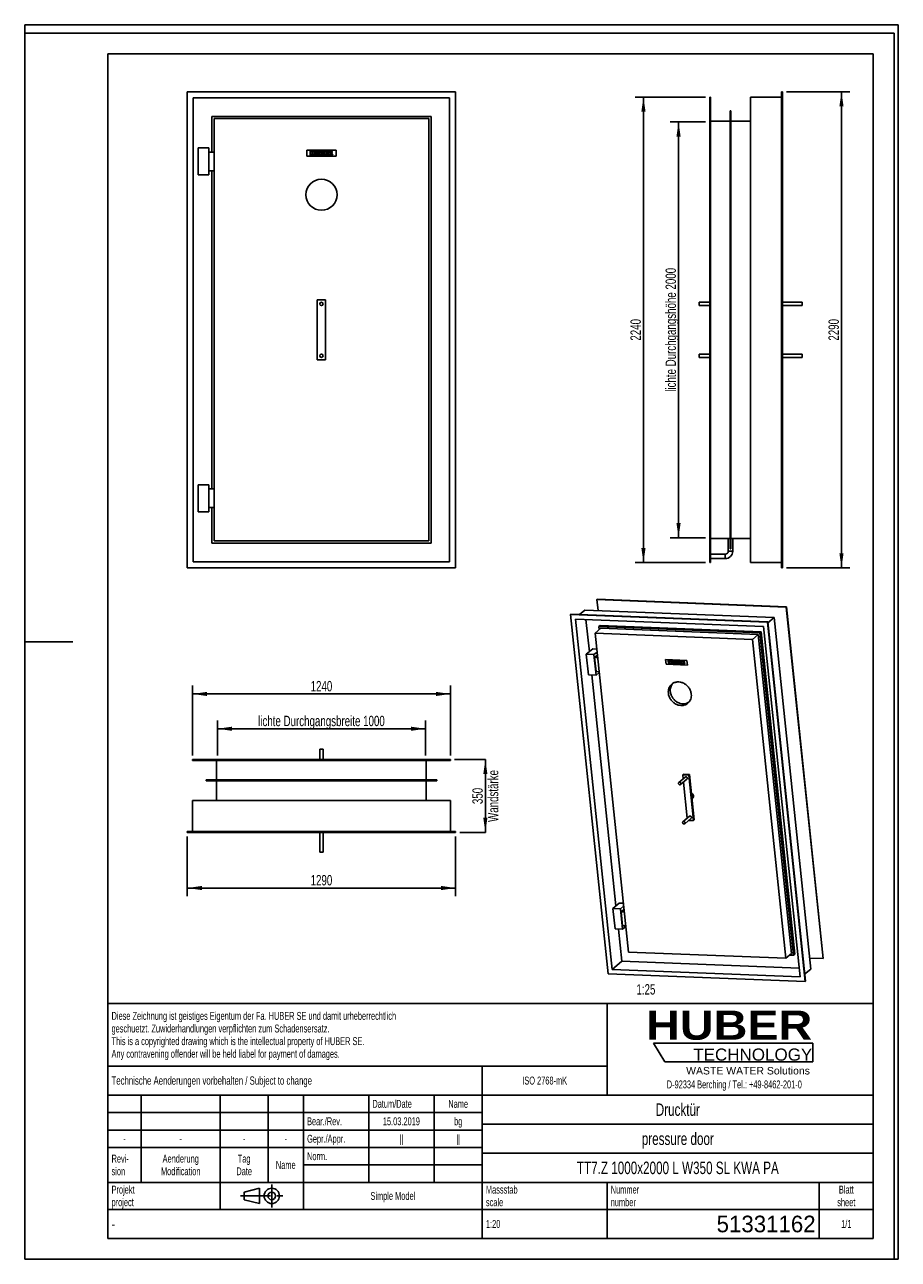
# Model space of a CAD drawing. Header units: millimetres. Extents: x 0 to 4200, y 0 to 5940.
import ezdxf

# ---------------------------------------------------------------- set-up
doc = ezdxf.new("R2010")
doc.units = ezdxf.units.MM
doc.header["$LTSCALE"] = 387.2
doc.linetypes.add('CENTER', pattern=[0.6, 0.375, -0.075, 0.075, -0.075])
doc.layers.get('0').update_dxf_attribs({"linetype": 'CONTINUOUS'})
for name, color, linetype in [('_2D-BEM', 7, 'CONTINUOUS'), ('_ACHSEN', 7, 'CONTINUOUS'), ('_KURVEN', 7, 'CONTINUOUS'), ('_ZEICHNUNGSELEM', 7, 'CONTINUOUS'), ('HUBER_Logo_BL0', 7, 'CONTINUOUS')]:
    doc.layers.add(name, color=color, linetype=linetype)
doc.styles.get("Standard").update_dxf_attribs({"font": 'txt', "width": 0.7})
doc.styles.add('TEXTSTYLE_2', font='ariblk.ttf')
doc.styles.add('TEXTSTYLE_3', font='arial.ttf')
doc.styles.add('TEXTSTYLE_4', font='txt', dxfattribs={"width": 0.8})
doc.styles.add('TEXTSTYLE_5', font='txt')
doc.dimstyles.new('DIMSTYLE_1', dxfattribs={"dimtxt": 50, "dimasz": 70, "dimexe": 2, "dimexo": 1, "dimtad": 1, "dimdec": 1, "dimtxsty": 'Standard', "dimblk": '_FILLED', "dimblk1": '_FILLED', "dimblk2": '_FILLED', "dimcen": 0.09, "dimadec": 1, "dimazin": 2, "dimtp": 0.5, "dimtm": 0.5, "dimtfac": 1, "dimtdec": 1, "dimtofl": 0, "dimtmove": 0, "dimatfit": 3, "dimldrblk": '_FILLED', "dimfxl": 1, "dimtolj": 1, "dimarcsym": 0})
doc.dimstyles.new('DIMSTYLE_2', dxfattribs={"dimtxt": 50, "dimasz": 70, "dimexe": 2, "dimexo": 1, "dimtad": 1, "dimdec": 1, "dimtxsty": 'Standard', "dimblk": '_FILLED', "dimblk1": '_FILLED', "dimblk2": '_FILLED', "dimcen": 0.09, "dimadec": 1, "dimazin": 2, "dimtp": 1.2, "dimtm": 1.2, "dimtfac": 1, "dimtdec": 1, "dimtofl": 0, "dimtmove": 0, "dimatfit": 3, "dimldrblk": '_FILLED', "dimfxl": 1, "dimtolj": 1, "dimarcsym": 0})
doc.dimstyles.new('DIMSTYLE_3', dxfattribs={"dimtxt": 50, "dimasz": 70, "dimexe": 2, "dimexo": 1, "dimtad": 1, "dimdec": 1, "dimtxsty": 'Standard', "dimblk": '_FILLED', "dimblk1": '_FILLED', "dimblk2": '_FILLED', "dimcen": 0.09, "dimadec": 1, "dimazin": 2, "dimtp": 0.8, "dimtm": 0.8, "dimtfac": 1, "dimtdec": 1, "dimtofl": 0, "dimtmove": 0, "dimatfit": 3, "dimldrblk": '_FILLED', "dimfxl": 1, "dimtolj": 1, "dimarcsym": 0})
doc.dimstyles.new('DIMSTYLE_4', dxfattribs={"dimtxt": 50, "dimasz": 70, "dimexe": 2, "dimexo": 1, "dimtad": 1, "dimdec": 1, "dimtxsty": 'Standard', "dimblk": '_FILLED', "dimblk1": '_FILLED', "dimblk2": '_FILLED', "dimcen": 0.09, "dimadec": 1, "dimazin": 2, "dimtp": 2, "dimtm": 2, "dimtfac": 1, "dimtdec": 1, "dimtofl": 0, "dimtmove": 0, "dimatfit": 3, "dimldrblk": '_FILLED', "dimfxl": 1, "dimtolj": 1, "dimarcsym": 0})

# ---------------------------------------------------------------- blocks, each defined once
blk = doc.blocks.new('HUBER_LOGO_BL0', base_point=(3411.6, 1009.5))
at = {"layer": 'HUBER_Logo_BL0', "color": 5, "linetype": 'Continuous'}
for p, q in [((3788.5, 1040.5), (3023.5, 1040.5)), ((3023.5, 1040.5), (3077.5, 950.5)), ((3788.5, 1040.5), (3788.5, 950.5)), ((3077.5, 950.5), (3788.5, 950.5))]:
    blk.add_line(p, q, dxfattribs=at)
at = {"layer": 'HUBER_Logo_BL0', "color": 2, "linetype": 'Continuous', "attachment_point": 3, "line_spacing_factor": 0.78}
for s, insert, char_height, width, style in [('HUBER\\P\\Farial.ttf;\\H58.5;TECHNOLOGY ', (3786.3, 1196.7), 140.4, 775.343, 'TEXTSTYLE_2'), ('WASTE WATER Solutions', (3775.2, 925.3), 36, 594.067, 'TEXTSTYLE_3')]:
    blk.add_mtext(s, dxfattribs=dict(at, insert=insert, char_height=char_height, width=width, style=style))
at = {"layer": 'HUBER_Logo_BL0', "color": 2, "linetype": 'Continuous', "insert": (3411.6, 860.4), "char_height": 38, "width": 1621.786, "attachment_point": 2, "line_spacing_factor": 0.96}
blk.add_mtext('D-92334 Berching / Tel.: +49-8462-201-0', dxfattribs=at)
blk = doc.blocks.new('_FILLED')
at = {"color": 0, "linetype": 'ByBlock'}
blk.add_solid([(0, 0), (-1, 0.143), (-1, -0.143)], dxfattribs=at)
blk = doc.blocks.new('*D1')
at = {"layer": '_2D-BEM', "color": 2, "linetype": 'Continuous'}
for p, q in [((2066.7, 2404.2), (2214.7, 2404.2)), ((2214.7, 2404.2), (2214.7, 2229.2)), ((2214.7, 2054.2), (2214.7, 2229.2)), ((2091.7, 2054.2), (2214.7, 2054.2))]:
    blk.add_line(p, q, dxfattribs=at)
at = {"layer": '_2D-BEM', "color": 2, "linetype": 'Continuous', "xscale": 70, "yscale": 70, "zscale": 70}
for p, rotation in [((2214.7, 2404.2), 90), ((2214.7, 2054.2), 270)]:
    blk.add_blockref('_FILLED', p, dxfattribs=dict(at, rotation=rotation))
at = {"layer": '_2D-BEM', "color": 2, "linetype": 'Continuous', "insert": (2152.2, 2229.2), "char_height": 50, "width": 566.786, "attachment_point": 2, "rotation": 90, "line_spacing_factor": 0.9}
blk.add_mtext('350\\PWandstärke', dxfattribs=at)
blk = doc.blocks.new('*D2')
at = {"layer": '_2D-BEM', "color": 2, "linetype": 'Continuous'}
for p, q in [((3273.2, 5471.9), (3103.5, 5471.9)), ((3143.5, 5471.9), (3143.5, 4471.9)), ((3143.5, 3471.9), (3143.5, 4471.9)), ((3273.2, 3471.9), (3103.5, 3471.9))]:
    blk.add_line(p, q, dxfattribs=at)
at = {"layer": '_2D-BEM', "color": 2, "linetype": 'Continuous', "xscale": 70, "yscale": 70, "zscale": 70}
for p, rotation in [((3143.5, 5471.9), 90), ((3143.5, 3471.9), 270)]:
    blk.add_blockref('_FILLED', p, dxfattribs=dict(at, rotation=rotation))
at = {"layer": '_2D-BEM', "color": 2, "linetype": 'Continuous', "insert": (3081, 4471.9), "char_height": 50, "width": 1381.071, "attachment_point": 2, "rotation": 90, "line_spacing_factor": 0.9}
blk.add_mtext('lichte Durchgangshöhe 2000', dxfattribs=at)
blk = doc.blocks.new('*D3')
at = {"layer": '_2D-BEM', "color": 2, "linetype": 'Continuous'}
for p, q in [((926.7, 2424.2), (926.7, 2592.6)), ((1926.7, 2424.2), (1926.7, 2592.6)), ((926.7, 2552.6), (1426.7, 2552.6)), ((1926.7, 2552.6), (1426.7, 2552.6))]:
    blk.add_line(p, q, dxfattribs=at)
at = {"layer": '_2D-BEM', "color": 2, "linetype": 'Continuous', "xscale": 70, "yscale": 70, "zscale": 70, "rotation": 180}
blk.add_blockref('_FILLED', (926.7, 2552.6), dxfattribs=at)
at = {"layer": '_2D-BEM', "color": 2, "linetype": 'Continuous', "xscale": 70, "yscale": 70, "zscale": 70}
blk.add_blockref('_FILLED', (1926.7, 2552.6), dxfattribs=at)
at = {"layer": '_2D-BEM', "color": 2, "linetype": 'Continuous', "insert": (1426.7, 2615.1), "char_height": 50, "width": 1442.857, "attachment_point": 2, "line_spacing_factor": 0.9}
blk.add_mtext('lichte Durchgangsbreite 1000', dxfattribs=at)
blk = doc.blocks.new('*D4')
at = {"layer": '_2D-BEM', "color": 2, "linetype": 'Continuous'}
for p, q in [((781.7, 2034.2), (781.7, 1746.4)), ((2071.7, 2034.2), (2071.7, 1746.4)), ((781.7, 1786.4), (1426.7, 1786.4)), ((2071.7, 1786.4), (1426.7, 1786.4))]:
    blk.add_line(p, q, dxfattribs=at)
at = {"layer": '_2D-BEM', "color": 2, "linetype": 'Continuous', "xscale": 70, "yscale": 70, "zscale": 70, "rotation": 180}
blk.add_blockref('_FILLED', (781.7, 1786.4), dxfattribs=at)
at = {"layer": '_2D-BEM', "color": 2, "linetype": 'Continuous', "xscale": 70, "yscale": 70, "zscale": 70}
blk.add_blockref('_FILLED', (2071.7, 1786.4), dxfattribs=at)
at = {"layer": '_2D-BEM', "color": 2, "linetype": 'Continuous', "insert": (1426.7, 1848.9), "char_height": 50, "width": 219.643, "attachment_point": 2, "line_spacing_factor": 0.9}
blk.add_mtext('1290', dxfattribs=at)
blk = doc.blocks.new('*D5')
at = {"layer": '_2D-BEM', "color": 2, "linetype": 'Continuous'}
for p, q in [((806.7, 2424.2), (806.7, 2760.1)), ((2046.7, 2424.2), (2046.7, 2760.1)), ((806.7, 2720.1), (1426.7, 2720.1)), ((2046.7, 2720.1), (1426.7, 2720.1))]:
    blk.add_line(p, q, dxfattribs=at)
at = {"layer": '_2D-BEM', "color": 2, "linetype": 'Continuous', "xscale": 70, "yscale": 70, "zscale": 70, "rotation": 180}
blk.add_blockref('_FILLED', (806.7, 2720.1), dxfattribs=at)
at = {"layer": '_2D-BEM', "color": 2, "linetype": 'Continuous', "xscale": 70, "yscale": 70, "zscale": 70}
blk.add_blockref('_FILLED', (2046.7, 2720.1), dxfattribs=at)
at = {"layer": '_2D-BEM', "color": 2, "linetype": 'Continuous', "insert": (1426.7, 2782.6), "char_height": 50, "width": 219.643, "attachment_point": 2, "line_spacing_factor": 0.9}
blk.add_mtext('1240', dxfattribs=at)
blk = doc.blocks.new('*D6')
at = {"layer": '_2D-BEM', "color": 2, "linetype": 'Continuous'}
for p, q in [((3273.2, 5591.9), (2934.8, 5591.9)), ((2974.8, 5591.9), (2974.8, 4471.9)), ((2974.8, 3351.9), (2974.8, 4471.9)), ((3273.2, 3351.9), (2934.8, 3351.9))]:
    blk.add_line(p, q, dxfattribs=at)
at = {"layer": '_2D-BEM', "color": 2, "linetype": 'Continuous', "xscale": 70, "yscale": 70, "zscale": 70}
for p, rotation in [((2974.8, 5591.9), 90), ((2974.8, 3351.9), 270)]:
    blk.add_blockref('_FILLED', p, dxfattribs=dict(at, rotation=rotation))
at = {"layer": '_2D-BEM', "color": 2, "linetype": 'Continuous', "insert": (2912.3, 4471.9), "char_height": 50, "width": 235.714, "attachment_point": 2, "rotation": 90, "line_spacing_factor": 0.9}
blk.add_mtext('2240', dxfattribs=at)
blk = doc.blocks.new('*D7')
at = {"layer": '_2D-BEM', "color": 2, "linetype": 'Continuous'}
for p, q in [((3663.2, 5616.9), (3966.9, 5616.9)), ((3926.9, 5616.9), (3926.9, 4471.9)), ((3926.9, 3326.9), (3926.9, 4471.9)), ((3663.2, 3326.9), (3966.9, 3326.9))]:
    blk.add_line(p, q, dxfattribs=at)
at = {"layer": '_2D-BEM', "color": 2, "linetype": 'Continuous', "xscale": 70, "yscale": 70, "zscale": 70}
for p, rotation in [((3926.9, 5616.9), 90), ((3926.9, 3326.9), 270)]:
    blk.add_blockref('_FILLED', p, dxfattribs=dict(at, rotation=rotation))
at = {"layer": '_2D-BEM', "color": 2, "linetype": 'Continuous', "insert": (3864.4, 4471.9), "char_height": 50, "width": 235.714, "attachment_point": 2, "rotation": 90, "line_spacing_factor": 0.9}
blk.add_mtext('2290', dxfattribs=at)
blk = doc.blocks.new('PROJEKTIONSMETHODE_1_BL1', base_point=(1140, 305))
at = {"color": 2, "linetype": 'CENTER'}
for p, q in [((1187.7, 360), (1187.7, 250)), ((1037.3, 305), (1242.7, 305))]:
    blk.add_line(p, q, dxfattribs=at)
at = {"color": 2, "linetype": 'Continuous'}
for p, q in [((1055.7, 323.3), (1129, 341.7)), ((1055.7, 286.7), (1055.7, 323.3)), ((1129, 268.3), (1129, 341.7)), ((1055.7, 286.7), (1129, 268.3))]:
    blk.add_line(p, q, dxfattribs=at)
for radius in [36.7, 18.3]:
    blk.add_circle((1187.7, 305), radius, dxfattribs=at)
blk = doc.blocks.new('*T10')
at = {"color": 3, "linetype": 'Continuous'}
for p, q in [((0, 0), (3680, 0)), ((0, 0), (0, -1130)), ((2400, 0), (2400, -440)), ((3680, 0), (3680, -1130)), ((0, -300), (2400, -300)), ((1800, -300), (1800, -1130)), ((0, -440), (3680, -440)), ((160, -440), (160, -860)), ((540, -440), (540, -990)), ((770, -440), (770, -860)), ((940, -440), (940, -990)), ((1254, -440), (1254, -860)), ((1568, -440), (1568, -860)), ((0, -524), (1800, -524)), ((1800, -580), (3680, -580)), ((0, -608), (1800, -608)), ((0, -692), (1800, -692)), ((1800, -720), (3680, -720)), ((940, -776), (1800, -776)), ((0, -860), (3680, -860)), ((2400, -860), (2400, -1130)), ((3420, -860), (3420, -1130)), ((0, -990), (3680, -990)), ((0, -1130), (3680, -1130))]:
    blk.add_line(p, q, dxfattribs=at)
at = {"layer": '_ZEICHNUNGSELEM', "color": 2, "linetype": 'Continuous', "line_spacing_factor": 0.96}
for s, insert, char_height, width, attachment_point in [('Diese Zeichnung ist geistiges Eigentum der Fa. HUBER SE und damit urheberrechtlich \\Pgeschuetzt. Zuwiderhandlungen verpflichten zum Schadensersatz.\\PThis is a copyrighted drawing which is the intellectual property of HUBER SE.\\PAny contravening offender will be held liabel for payment of damages.', (17.5, -39.8), 38, 4429.714, 1), ('Technische Aenderungen vorbehalten / Subject to change', (17.5, -350), 40, 3049.524, 1), ('ISO 2768-mK', (2100, -351), 38, 665.905, 2), ('Datum/Date', (1271.5, -463), 38, 584.476, 1), ('Name', (1684, -463), 38, 253.333, 2), ('Drucktür', (2740, -480), 60, 686.857, 2), ('Bear./Rev.', (957.5, -547), 38, 544.667, 1), ('15.03.2019', (1411, -547), 38, 535.619, 2), ('bg', (1684, -547), 38, 123.048, 2), ('-', (80, -631), 38, 68.762, 2), ('-', (350, -631), 38, 68.762, 2), ('-', (655, -631), 38, 68.762, 2), ('-', (855, -631), 38, 68.762, 2), ('Gepr./Appr.', (957.5, -631), 38, 598.952, 1), ('||', (1411, -631), 38, 101.333, 2), ('||', (1684, -631), 38, 101.333, 2), ('pressure door', (2740, -620), 60, 1120, 2), ('Revi-\\Psion', (17.5, -726.6), 38, 276.857, 1), ('Aenderung\\PModification', (350, -726.6), 38, 591.714, 2), ('Tag\\PDate', (655, -726.6), 38, 220.762, 2), ('Name', (855, -757), 38, 253.333, 2), ('Norm. ', (957.5, -715), 38, 351.048, 1), ('TT7.Z 1000x2000 L W350 SL KWA PA', (2740, -760), 60, 3100, 2), ('Projekt\\Pproject', (17.5, -875.6), 38, 367.333, 1), ('Massstab\\Pscale', (1817.5, -875.6), 38, 448.762, 1), ('Nummer\\Pnumber', (2417.5, -875.6), 38, 372.762, 1), ('Blatt\\Psheet', (3550, -875.6), 38, 260.571, 2), ('Simple Model', (1370, -906), 38, 656.857, 2), ('1:20', (1817.5, -1041), 38, 204.476, 1), ('1/1', (3550, -1041), 38, 159.238, 2)]:
    blk.add_mtext(s, dxfattribs=dict(at, insert=insert, char_height=char_height, width=width, attachment_point=attachment_point))
for s, insert, char_height, width, attachment_point, style in [('-', (17.5, -1035), 50, 36.667, 1, 'TEXTSTYLE_4'), ('51331162', (3402.5, -1020), 80, 933.333, 3, 'TEXTSTYLE_5')]:
    blk.add_mtext(s, dxfattribs=dict(at, insert=insert, char_height=char_height, width=width, attachment_point=attachment_point, style=style))

msp = doc.modelspace()

# ---------------------------------------------------------------- linework, layer by layer
at = {"color": 7, "linetype": 'Continuous'}
for p, q in [((0, 5940), (4200, 5940)), ((0, 0), (0, 5940)), ((0, 5940), (4200, 5940)), ((0, 0), (0, 5940)), ((4200, 0), (4200, 5940)), ((4200, 0), (4200, 5940)), ((781.65, 5616.94), (781.65, 3326.94)), ((2071.65, 5616.94), (781.65, 5616.94)), ((810.65, 5587.94), (810.65, 3355.94)), ((2042.65, 5587.94), (810.65, 5587.94)), ((2042.65, 3355.94), (2042.65, 5587.94)), ((2071.65, 3326.94), (2071.65, 5616.94)), ((3293.18, 3351.94), (3293.18, 5591.94)), ((3297.18, 5591.94), (3293.18, 5591.94)), ((3297.18, 3351.94), (3297.18, 5591.94)), ((3639.18, 5591.94), (3489.18, 5591.94)), ((3489.18, 5591.94), (3489.18, 3351.94)), ((3643.18, 5616.94), (3639.18, 5616.94)), ((3639.18, 5616.94), (3639.18, 3326.94)), ((3643.18, 5616.94), (3643.18, 3326.94)), ((3395.18, 5525.94), (3391.18, 5525.94)), ((3391.18, 5525.94), (3391.18, 3417.94)), ((3395.18, 3417.94), (3395.18, 5525.94)), ((899.65, 5498.94), (899.65, 5326.94)), ((1953.65, 5498.94), (899.65, 5498.94)), ((910.65, 5487.94), (910.65, 3455.94)), ((1942.65, 5487.94), (910.65, 5487.94)), ((1942.65, 3455.94), (1942.65, 5487.94)), ((1953.65, 3444.94), (1953.65, 5498.94)), ((3391.18, 5475.94), (3297.18, 5475.94)), ((3489.18, 5475.94), (3395.18, 5475.94)), ((834.65, 5346.94), (834.65, 5216.94)), ((884.65, 5346.94), (834.65, 5346.94)), ((884.65, 5216.94), (884.65, 5346.94)), ((884.65, 5326.94), (910.65, 5326.94)), ((884.65, 5236.94), (910.65, 5236.94)), ((899.65, 5236.94), (899.65, 3706.94)), ((834.65, 5216.94), (884.65, 5216.94)), ((1406.65, 4616.94), (1446.65, 4616.94)), ((1406.65, 4616.94), (1406.65, 4326.94)), ((1446.65, 4616.94), (1446.65, 4326.94)), ((1406.65, 4326.94), (1446.65, 4326.94)), ((834.65, 3726.94), (834.65, 3596.94)), ((884.65, 3726.94), (834.65, 3726.94)), ((884.65, 3596.94), (884.65, 3726.94)), ((884.65, 3706.94), (910.65, 3706.94)), ((834.65, 3596.94), (884.65, 3596.94)), ((884.65, 3616.94), (910.65, 3616.94)), ((899.65, 3616.94), (899.65, 3444.94)), ((910.65, 3455.94), (1942.65, 3455.94)), ((3297.18, 3467.94), (3391.18, 3467.94)), ((3382.53, 3467.94), (3382.53, 3406.94)), ((3395.18, 3467.94), (3489.18, 3467.94)), ((3403.83, 3467.94), (3403.83, 3406.94)), ((899.65, 3444.94), (1953.65, 3444.94)), ((3368.18, 3392.59), (3297.18, 3392.59)), ((3391.18, 3417.94), (3395.18, 3417.94)), ((781.65, 3326.94), (2071.65, 3326.94)), ((810.65, 3355.94), (2042.65, 3355.94)), ((3293.18, 3351.94), (3297.18, 3351.94)), ((3368.18, 3371.29), (3297.18, 3371.29)), ((3489.18, 3351.94), (3639.18, 3351.94)), ((3643.18, 3326.94), (3639.18, 3326.94)), ((2751.33, 3174.37), (2752.56, 3175.42)), ((2756.86, 3121.37), (2751.33, 3174.37)), ((2751.33, 3174.37), (3661.71, 3138.31)), ((2752.56, 3175.42), (3662.94, 3139.36)), ((2624.49, 3103.07), (2625.72, 3104.12)), ((2624.49, 3103.07), (2805.03, 1373.97)), ((3571.58, 3065.55), (2624.49, 3103.07)), ((3572.82, 3066.6), (2625.72, 3104.12)), ((2667.1, 3102.48), (2692.22, 3123.93)), ((2692.22, 3123.93), (3602.61, 3087.86)), ((3661.71, 3138.31), (3662.94, 3139.36)), ((3661.71, 3138.31), (3838.3, 1446.96)), ((3839.54, 1448.01), (3662.94, 3139.36)), ((3552.58, 3044.49), (2648.07, 3080.33)), ((2648.07, 3080.33), (2824.03, 1395.03)), ((2698.57, 3078.33), (2714.75, 2923.32)), ((2769.39, 3036.07), (2741.99, 3012.69)), ((2766.6, 3049.95), (2760.45, 3044.7)), ((2760.45, 3044.7), (2762, 3029.77)), ((3534.27, 3014.04), (2760.45, 3044.7)), ((3540.43, 3019.29), (2766.6, 3049.95)), ((3527.06, 3006.05), (2769.39, 3036.07)), ((3728.54, 1359.19), (3552.58, 3044.49)), ((3571.58, 3065.55), (3572.82, 3066.6)), ((3752.12, 1336.45), (3571.58, 3065.55)), ((3753.35, 1337.5), (3572.82, 3066.6)), ((3573.21, 3062.77), (3602.61, 3087.86)), ((3779.2, 1396.52), (3602.61, 3087.86)), ((2741.99, 3012.69), (2902.19, 1478.4)), ((3499.67, 2982.67), (2741.99, 3012.69)), ((3527.06, 3006.05), (3499.67, 2982.67)), ((3659.86, 1448.38), (3499.67, 2982.67)), ((3687.26, 1471.76), (3527.06, 3006.05)), ((3540.43, 3019.29), (3534.27, 3014.04)), ((3696.2, 1463.14), (3534.27, 3014.04)), ((3702.36, 1468.39), (3540.43, 3019.29)), ((2730.86, 2937.07), (2700.08, 2910.8)), ((2700.08, 2910.8), (2710.33, 2812.64)), ((2736.79, 2909.34), (2700.08, 2910.8)), ((2749.97, 2936.31), (2730.86, 2937.07)), ((2751.47, 2921.88), (2736.79, 2909.34)), ((2747.04, 2811.18), (2736.79, 2909.34)), ((2752.22, 2906.06), (2739.91, 2895.55)), ((2739.91, 2895.55), (2747, 2827.6)), ((2739.91, 2895.55), (2754.28, 2894.99)), ((2752.22, 2906.06), (2753.13, 2906.03)), ((2710.33, 2812.64), (2747.04, 2811.18)), ((2726.37, 2812), (2842.47, 1700.12)), ((2747, 2827.6), (2761.38, 2827.03)), ((2761.72, 2823.72), (2747.04, 2811.18)), ((806.65, 2404.16), (2046.65, 2404.16)), ((806.65, 2400.16), (806.65, 2404.16)), ((806.65, 2400.16), (2046.65, 2400.16)), ((922.65, 2306.16), (922.65, 2400.16)), ((1930.65, 2306.16), (1930.65, 2400.16)), ((2046.65, 2400.16), (2046.65, 2404.16)), ((3166.81, 2333.77), (3163.73, 2331.14)), ((3163.73, 2331.14), (3165.76, 2311.72)), ((3163.73, 2331.14), (3193.1, 2329.98)), ((3166.81, 2333.77), (3196.17, 2332.6)), ((3196.17, 2332.6), (3193.1, 2329.98)), ((3193.1, 2329.98), (3215.96, 2111.01)), ((3207.61, 2223.12), (3196.17, 2332.6)), ((872.65, 2302.16), (872.65, 2306.16)), ((872.65, 2306.16), (1980.65, 2306.16)), ((872.65, 2302.16), (1980.65, 2302.16)), ((922.65, 2208.16), (922.65, 2302.16)), ((1930.65, 2208.16), (1930.65, 2302.16)), ((1980.65, 2302.16), (1980.65, 2306.16)), ((3167.37, 2296.27), (3185.47, 2122.96)), ((806.65, 2058.16), (806.65, 2208.16)), ((806.65, 2208.16), (2046.65, 2208.16)), ((2046.65, 2058.16), (2046.65, 2208.16)), ((3219.04, 2113.63), (3207.61, 2223.12)), ((3192.28, 2111.95), (3215.96, 2111.01)), ((3215.96, 2111.01), (3219.04, 2113.63)), ((781.65, 2054.16), (781.65, 2058.16)), ((2071.65, 2058.16), (781.65, 2058.16)), ((2071.65, 2054.16), (781.65, 2054.16)), ((2071.65, 2054.16), (2071.65, 2058.16)), ((2858.58, 1713.87), (2827.79, 1687.59)), ((2827.79, 1687.59), (2838.04, 1589.43)), ((2864.5, 1686.14), (2827.79, 1687.59)), ((2877.68, 1713.11), (2858.58, 1713.87)), ((2879.19, 1698.67), (2864.5, 1686.14)), ((2874.75, 1587.98), (2864.5, 1686.14)), ((2879.93, 1682.86), (2867.62, 1672.35)), ((2867.62, 1672.35), (2874.71, 1604.4)), ((2867.62, 1672.35), (2882, 1671.78)), ((2879.93, 1682.86), (2880.84, 1682.82)), ((2874.71, 1604.4), (2889.09, 1603.83)), ((2838.04, 1589.43), (2874.75, 1587.98)), ((2854.09, 1588.8), (2870.21, 1434.44)), ((2889.44, 1600.51), (2874.75, 1587.98)), ((2824.03, 1395.03), (2870.21, 1434.44)), ((2870.21, 1434.44), (3724.22, 1400.6)), ((2902.19, 1478.4), (3659.86, 1448.38)), ((3687.26, 1471.76), (3659.86, 1448.38)), ((3678, 1463.86), (3696.2, 1463.14)), ((3702.36, 1468.39), (3696.2, 1463.14)), ((3773.67, 1449.52), (3838.3, 1446.96)), ((3839.54, 1448.01), (3838.3, 1446.96)), ((2805.03, 1373.97), (3752.12, 1336.45)), ((2824.03, 1395.03), (3728.54, 1359.19)), ((3779.2, 1396.52), (3749.81, 1371.43)), ((3752.12, 1336.45), (3753.35, 1337.5)), ((0, 0), (4200, 0)), ((0, 0), (4200, 0))]:
    msp.add_line(p, q, dxfattribs=at)
at = {"color": 3, "linetype": 'Continuous'}
for p, q in [((0, 5900), (0, 2970)), ((4180, 5900), (0, 5900)), ((4180, 5900), (4180, 0)), ((0, 2970), (0, 0)), ((0, 2970), (232, 2970)), ((4180, 0), (0, 0))]:
    msp.add_line(p, q, dxfattribs=at)
at = {"color": 5, "linetype": 'Continuous'}
for p, q in [((400, 5800), (4080, 5800)), ((400, 5800), (400, 100)), ((4080, 5800), (4080, 100)), ((400, 100), (4080, 100))]:
    msp.add_line(p, q, dxfattribs=at)
at = {"color": 9, "linetype": 'Continuous'}
for p, q in [((3368.18, 3389.99), (3368.18, 3392.59)), ((3368.18, 3373.89), (3368.18, 3389.99)), ((3385.13, 3406.94), (3382.53, 3406.94)), ((3401.23, 3406.94), (3385.13, 3406.94)), ((3403.83, 3406.94), (3401.23, 3406.94)), ((3368.18, 3371.29), (3368.18, 3373.89))]:
    msp.add_line(p, q, dxfattribs=at)
at = {"color": 7, "linetype": 'Continuous'}
for radius in [35.65, 14.35]:
    msp.add_arc((3368.18, 3406.94), radius, 270, 360, dxfattribs=at)
at = {"layer": '_ACHSEN', "color": 7, "linetype": 'Continuous'}
for p, q in [((3243.18, 4604.94), (3243.18, 4596.94)), ((3243.18, 4604.94), (3293.18, 4604.94)), ((3243.18, 4596.94), (3243.18, 4588.94)), ((3243.18, 4588.94), (3293.18, 4588.94)), ((3643.18, 4604.94), (3738.18, 4604.94)), ((3643.18, 4588.94), (3738.18, 4588.94)), ((3738.18, 4604.94), (3738.18, 4596.94)), ((3738.18, 4596.94), (3738.18, 4588.94)), ((3243.18, 4354.94), (3243.18, 4346.94)), ((3243.18, 4354.94), (3293.18, 4354.94)), ((3243.18, 4346.94), (3243.18, 4338.94)), ((3243.18, 4338.94), (3293.18, 4338.94)), ((3643.18, 4354.94), (3738.18, 4354.94)), ((3643.18, 4338.94), (3738.18, 4338.94)), ((3738.18, 4354.94), (3738.18, 4346.94)), ((3738.18, 4346.94), (3738.18, 4338.94)), ((1418.65, 2404.16), (1418.65, 2454.16)), ((1434.65, 2454.16), (1418.65, 2454.16)), ((1434.65, 2404.16), (1434.65, 2454.16)), ((3175.83, 2320.32), (3145.05, 2294.05)), ((3184.14, 2310.59), (3153.36, 2284.31)), ((3211.31, 2218.36), (3208.37, 2215.85)), ((3195.54, 2131.56), (3164.76, 2105.28)), ((3203.85, 2121.82), (3173.07, 2095.55)), ((1418.65, 2054.16), (1418.65, 1959.16)), ((1434.65, 2054.16), (1434.65, 1959.16)), ((1434.65, 1959.16), (1418.65, 1959.16))]:
    msp.add_line(p, q, dxfattribs=at)
for centre, radius, start, end in [((1426.65, 5121.94), 75, 0, 180), ((1426.65, 5121.94), 75, 180, 360), ((1426.65, 4596.94), 8, 0, 180), ((1426.65, 4596.94), 8, 180, 360), ((1426.65, 4346.94), 8, 0, 180), ((1426.65, 4346.94), 8, 180, 360)]:
    msp.add_arc(centre, radius, start, end, dxfattribs=at)
for points, knots in [([(3110.73, 2766.96), (3107.79, 2764.45), (3102.49, 2758.57), (3097.01, 2747.92), (3094.2, 2735.97), (3094.18, 2727.66), (3094.62, 2723.5)], [0, 0, 0, 0, 0.241431, 0.4868218, 0.7391909, 1, 1, 1, 1]), ([(3103.85, 2731.39), (3103.48, 2735.01), (3103.39, 2742.25), (3105.36, 2752.77), (3109.38, 2762.42), (3113.36, 2768.05), (3115.61, 2770.58)], [0, 0, 0, 0, 0.2599295, 0.5124968, 0.7585453, 1, 1, 1, 1]), ([(3204.75, 2719.14), (3204.19, 2724.52), (3201.55, 2735.29), (3193.69, 2750.03), (3182.46, 2762.56), (3168.71, 2771.94), (3153.45, 2777.45), (3140.26, 2778.43), (3130.21, 2776.9), (3123.11, 2774.67), (3116.53, 2771.39), (3112.57, 2768.53), (3110.73, 2766.96)], [0, 0, 0, 0, 0.1273885, 0.2581485, 0.3899514, 0.5202023, 0.6467045, 0.7682755, 0.8274053, 0.8855421, 0.9429599, 1, 1, 1, 1]), ([(3094.62, 2723.5), (3095.18, 2718.13), (3097.82, 2707.35), (3105.68, 2692.62), (3116.9, 2680.09), (3130.66, 2670.71), (3145.92, 2665.2), (3159.11, 2664.22), (3169.16, 2665.75), (3176.26, 2667.98), (3182.84, 2671.26), (3186.79, 2674.12), (3188.63, 2675.69)], [0, 0, 0, 0, 0.1273885, 0.2581485, 0.3899514, 0.5202023, 0.6467045, 0.7682755, 0.8274053, 0.8855421, 0.9429599, 1, 1, 1, 1]), ([(3193, 2679.95), (3189.11, 2677.46), (3180.38, 2673.6), (3165.96, 2671.87), (3151.13, 2674.18), (3136.91, 2680.3), (3124.24, 2689.79), (3113.98, 2702), (3106.81, 2716.08), (3104.39, 2726.3), (3103.85, 2731.39)], [0, 0, 0, 0, 0.1144136, 0.2322848, 0.3547971, 0.4817983, 0.6119695, 0.7432321, 0.8732572, 1, 1, 1, 1]), ([(3188.63, 2675.69), (3191.58, 2678.2), (3196.88, 2684.08), (3202.36, 2694.72), (3205.17, 2706.67), (3205.18, 2714.98), (3204.75, 2719.14)], [0, 0, 0, 0, 0.241431, 0.4868218, 0.7391909, 1, 1, 1, 1]), ([(3185.86, 2315.22), (3185.74, 2316.38), (3185.06, 2318.1), (3183.49, 2319.85), (3182.02, 2320.86), (3180.39, 2321.44), (3178.72, 2321.57), (3177.14, 2321.21), (3176.23, 2320.66), (3175.83, 2320.32)], [0, 0, 0, 0, 0.2568156, 0.3889834, 0.5195949, 0.6464473, 0.7683548, 0.8855989, 1, 1, 1, 1]), ([(3145.05, 2294.05), (3144.42, 2293.51), (3143.42, 2292.04), (3143.24, 2290.28), (3143.33, 2289.41)], [0, 0, 0, 0, 0.4864256, 1, 1, 1, 1]), ([(3143.33, 2289.41), (3143.45, 2288.26), (3144.13, 2286.54), (3145.71, 2284.79), (3147.18, 2283.78), (3148.8, 2283.2), (3150.47, 2283.07), (3152.05, 2283.43), (3152.97, 2283.98), (3153.36, 2284.31)], [0, 0, 0, 0, 0.2568156, 0.3889834, 0.5195949, 0.6464473, 0.7683548, 0.8855989, 1, 1, 1, 1]), ([(3155.08, 2288.95), (3154.96, 2290.1), (3154.28, 2291.83), (3152.7, 2293.58), (3151.24, 2294.58), (3149.61, 2295.17), (3147.94, 2295.29), (3146.36, 2294.94), (3145.44, 2294.39), (3145.05, 2294.05)], [0, 0, 0, 0, 0.2568156, 0.3889834, 0.5195949, 0.6464473, 0.7683548, 0.8855989, 1, 1, 1, 1]), ([(3153.36, 2284.31), (3153.99, 2284.85), (3155, 2286.32), (3155.17, 2288.08), (3155.08, 2288.95)], [0, 0, 0, 0, 0.4864256, 1, 1, 1, 1]), ([(3184.14, 2310.59), (3184.77, 2311.12), (3185.78, 2312.6), (3185.95, 2314.36), (3185.86, 2315.22)], [0, 0, 0, 0, 0.4864256, 1, 1, 1, 1]), ([(3215.61, 2229.95), (3215.3, 2232.92), (3212.96, 2238.77), (3208.15, 2242.82), (3205.42, 2244.11)], [0, 0, 0, 0, 0.4966013, 1, 1, 1, 1]), ([(3211.31, 2218.36), (3212.1, 2219.03), (3213.51, 2220.6), (3214.97, 2223.44), (3215.72, 2226.62), (3215.73, 2228.84), (3215.61, 2229.95)], [0, 0, 0, 0, 0.241431, 0.4868218, 0.7391909, 1, 1, 1, 1]), ([(3164.76, 2105.28), (3164.13, 2104.75), (3163.13, 2103.27), (3162.95, 2101.52), (3163.04, 2100.65)], [0, 0, 0, 0, 0.4864256, 1, 1, 1, 1]), ([(3163.04, 2100.65), (3163.16, 2099.5), (3163.84, 2097.77), (3165.42, 2096.02), (3166.89, 2095.02), (3168.51, 2094.43), (3170.18, 2094.31), (3171.76, 2094.66), (3172.68, 2095.21), (3173.07, 2095.55)], [0, 0, 0, 0, 0.2568156, 0.3889834, 0.5195949, 0.6464473, 0.7683548, 0.8855989, 1, 1, 1, 1]), ([(3174.79, 2100.18), (3174.67, 2101.34), (3173.99, 2103.06), (3172.41, 2104.81), (3170.94, 2105.82), (3169.32, 2106.4), (3167.65, 2106.53), (3166.07, 2106.17), (3165.15, 2105.62), (3164.76, 2105.28)], [0, 0, 0, 0, 0.2568156, 0.3889834, 0.5195949, 0.6464473, 0.7683548, 0.8855989, 1, 1, 1, 1]), ([(3173.07, 2095.55), (3173.7, 2096.08), (3174.7, 2097.56), (3174.88, 2099.32), (3174.79, 2100.18)], [0, 0, 0, 0, 0.4864256, 1, 1, 1, 1]), ([(3205.57, 2126.46), (3205.45, 2127.61), (3204.77, 2129.33), (3203.2, 2131.09), (3201.73, 2132.09), (3200.1, 2132.68), (3198.43, 2132.8), (3196.85, 2132.44), (3195.94, 2131.89), (3195.54, 2131.56)], [0, 0, 0, 0, 0.2568156, 0.3889834, 0.5195949, 0.6464473, 0.7683548, 0.8855989, 1, 1, 1, 1]), ([(3203.85, 2121.82), (3204.48, 2122.36), (3205.49, 2123.83), (3205.66, 2125.59), (3205.57, 2126.46)], [0, 0, 0, 0, 0.4864256, 1, 1, 1, 1])]:
    msp.add_open_spline(points, degree=3, knots=knots, dxfattribs=at)
at = {"layer": '_KURVEN', "color": 4, "linetype": 'Continuous'}
for p, q in [((1356.65, 5336.94), (1496.65, 5336.94)), ((1356.65, 5306.94), (1356.65, 5336.94)), ((1496.65, 5306.94), (1356.65, 5306.94)), ((1372.56, 5331.94), (1372.56, 5311.94)), ((1378.74, 5331.94), (1372.56, 5331.94)), ((1372.56, 5311.94), (1378.74, 5311.94)), ((1378.74, 5324.94), (1378.74, 5331.94)), ((1385.49, 5324.94), (1378.74, 5324.94)), ((1378.74, 5311.94), (1378.74, 5320.03)), ((1378.74, 5320.03), (1385.49, 5320.03)), ((1391.7, 5331.94), (1385.49, 5331.94)), ((1385.49, 5331.94), (1385.49, 5324.94)), ((1385.49, 5320.03), (1385.49, 5311.94)), ((1385.49, 5311.94), (1391.7, 5311.94)), ((1391.7, 5311.94), (1391.7, 5331.94)), ((1401.99, 5331.94), (1395.82, 5331.94)), ((1395.82, 5331.94), (1395.82, 5320.02)), ((1401.99, 5319.73), (1401.99, 5331.94)), ((1408.82, 5331.94), (1408.82, 5319.73)), ((1414.99, 5331.94), (1408.82, 5331.94)), ((1414.99, 5320.02), (1414.99, 5331.94)), ((1430.66, 5331.94), (1419.09, 5331.94)), ((1419.09, 5331.94), (1419.09, 5311.94)), ((1419.09, 5311.94), (1429.76, 5311.94)), ((1425.33, 5324.1), (1425.33, 5327.89)), ((1425.33, 5327.89), (1428.06, 5327.89)), ((1428.02, 5324.1), (1425.33, 5324.1)), ((1425.33, 5316.24), (1425.33, 5320.29)), ((1425.33, 5320.29), (1428.47, 5320.29)), ((1428.48, 5316.24), (1425.33, 5316.24)), ((1440.8, 5331.94), (1440.8, 5311.94)), ((1457.36, 5331.94), (1440.8, 5331.94)), ((1440.8, 5311.94), (1457.66, 5311.94)), ((1446.99, 5324.49), (1446.99, 5327.67)), ((1446.99, 5327.67), (1457.36, 5327.67)), ((1456.61, 5324.49), (1446.99, 5324.49)), ((1446.99, 5316.47), (1446.99, 5320.41)), ((1446.99, 5320.41), (1456.61, 5320.41)), ((1457.66, 5316.47), (1446.99, 5316.47)), ((1456.61, 5320.41), (1456.61, 5324.49)), ((1457.36, 5327.67), (1457.36, 5331.94)), ((1457.66, 5311.94), (1457.66, 5316.47)), ((1471.37, 5331.94), (1461.07, 5331.94)), ((1461.07, 5331.94), (1461.07, 5311.94)), ((1461.07, 5311.94), (1467.28, 5311.94)), ((1467.28, 5323.84), (1467.28, 5327.9)), ((1467.28, 5327.9), (1469.99, 5327.9)), ((1469.88, 5323.84), (1467.28, 5323.84)), ((1467.28, 5311.94), (1467.28, 5320.06)), ((1467.28, 5320.06), (1467.82, 5320.06)), ((1470.46, 5318.05), (1473.76, 5311.94)), ((1473.76, 5311.94), (1480.74, 5311.94)), ((1480.74, 5311.94), (1477.74, 5317.72)), ((1496.65, 5336.94), (1496.65, 5306.94)), ((3081.34, 2885.7), (3184.13, 2881.63)), ((3083.71, 2863.05), (3081.34, 2885.7)), ((3186.49, 2858.97), (3083.71, 2863.05)), ((3093.41, 2881.46), (3094.99, 2866.36)), ((3097.95, 2881.28), (3093.41, 2881.46)), ((3094.99, 2866.36), (3099.53, 2866.18)), ((3098.5, 2876), (3097.95, 2881.28)), ((3103.46, 2875.8), (3098.5, 2876)), ((3099.53, 2866.18), (3098.89, 2872.29)), ((3098.89, 2872.29), (3103.85, 2872.09)), ((3107.47, 2880.9), (3102.91, 2881.08)), ((3102.91, 2881.08), (3103.46, 2875.8)), ((3103.85, 2872.09), (3104.49, 2865.98)), ((3104.49, 2865.98), (3109.04, 2865.8)), ((3109.04, 2865.8), (3107.47, 2880.9)), ((3115.02, 2880.6), (3110.49, 2880.78)), ((3110.49, 2880.78), (3111.43, 2871.78)), ((3115.98, 2871.38), (3115.02, 2880.6)), ((3120.04, 2880.41), (3121, 2871.19)), ((3124.56, 2880.23), (3120.04, 2880.41)), ((3125.5, 2871.22), (3124.56, 2880.23)), ((3127.58, 2880.11), (3129.15, 2865.01)), ((3136.07, 2879.77), (3127.58, 2880.11)), ((3129.15, 2865.01), (3136.99, 2864.7)), ((3132.77, 2874), (3132.47, 2876.87)), ((3132.47, 2876.87), (3134.48, 2876.79)), ((3134.75, 2873.92), (3132.77, 2874)), ((3133.39, 2868.07), (3133.07, 2871.13)), ((3133.07, 2871.13), (3135.38, 2871.04)), ((3135.71, 2867.98), (3133.39, 2868.07)), ((3143.51, 2879.48), (3145.09, 2864.37)), ((3155.67, 2878.99), (3143.51, 2879.48)), ((3145.09, 2864.37), (3157.47, 2863.88)), ((3148.65, 2873.67), (3148.4, 2876.07)), ((3148.4, 2876.07), (3156.01, 2875.77)), ((3155.71, 2873.39), (3148.65, 2873.67)), ((3149.28, 2867.61), (3148.97, 2870.59)), ((3148.97, 2870.59), (3156.03, 2870.31)), ((3157.11, 2867.3), (3149.28, 2867.61)), ((3156.01, 2875.77), (3155.67, 2878.99)), ((3156.03, 2870.31), (3155.71, 2873.39)), ((3157.47, 2863.88), (3157.11, 2867.3)), ((3165.96, 2878.59), (3158.4, 2878.89)), ((3158.4, 2878.89), (3159.97, 2863.78)), ((3159.97, 2863.78), (3164.53, 2863.6)), ((3163.59, 2872.59), (3163.27, 2875.66)), ((3163.27, 2875.66), (3165.27, 2875.58)), ((3165.51, 2872.51), (3163.59, 2872.59)), ((3164.53, 2863.6), (3163.89, 2869.73)), ((3163.89, 2869.73), (3164.29, 2869.72)), ((3166.38, 2868.13), (3169.29, 2863.42)), ((3169.29, 2863.42), (3174.42, 2863.21)), ((3174.42, 2863.21), (3171.76, 2867.67)), ((3184.13, 2881.63), (3186.49, 2858.97))]:
    msp.add_line(p, q, dxfattribs=at)
for points in [[(1396.39, 5316.63), (1396.01, 5317.92), (1395.82, 5319.03), (1395.82, 5320.02)], [(1397.7, 5314.33), (1397.06, 5315.08), (1396.62, 5315.84), (1396.39, 5316.63)], [(1399.83, 5312.61), (1399.05, 5313.02), (1398.34, 5313.59), (1397.7, 5314.33)], [(1402.71, 5311.8), (1401.56, 5311.94), (1400.59, 5312.2), (1399.83, 5312.61)], [(1401.99, 5319.73), (1401.99, 5318.64), (1402.29, 5317.79), (1402.89, 5317.18)], [(1405.9, 5311.6), (1404.92, 5311.6), (1403.85, 5311.67), (1402.71, 5311.8)], [(1402.89, 5317.18), (1403.49, 5316.56), (1404.33, 5316.26), (1405.41, 5316.26)], [(1405.41, 5316.26), (1406.47, 5316.26), (1407.31, 5316.56), (1407.91, 5317.17)], [(1410.22, 5312.27), (1409.02, 5311.83), (1407.58, 5311.6), (1405.9, 5311.6)], [(1407.91, 5317.17), (1408.51, 5317.77), (1408.82, 5318.62), (1408.82, 5319.73)], [(1412.69, 5313.92), (1411.9, 5313.13), (1411.08, 5312.58), (1410.22, 5312.27)], [(1414.43, 5316.67), (1414.06, 5315.62), (1413.49, 5314.71), (1412.69, 5313.92)], [(1414.99, 5320.02), (1414.99, 5318.83), (1414.8, 5317.72), (1414.43, 5316.67)], [(1428.02, 5324.1), (1428.97, 5324.1), (1429.64, 5324.26), (1430.02, 5324.59)], [(1430.02, 5327.4), (1429.64, 5327.72), (1428.98, 5327.89), (1428.06, 5327.89)], [(1430.73, 5319.74), (1430.29, 5320.1), (1429.54, 5320.29), (1428.47, 5320.29)], [(1428.48, 5316.24), (1429.54, 5316.24), (1430.29, 5316.41), (1430.73, 5316.8)], [(1432.53, 5312.21), (1431.14, 5312.02), (1430.21, 5311.94), (1429.76, 5311.94)], [(1430.59, 5326.03), (1430.59, 5326.61), (1430.4, 5327.07), (1430.02, 5327.4)], [(1430.02, 5324.59), (1430.4, 5324.91), (1430.59, 5325.41), (1430.59, 5326.03)], [(1430.66, 5331.94), (1432.59, 5331.94), (1434.06, 5331.46), (1435.1, 5330.51)], [(1431.39, 5318.32), (1431.39, 5318.91), (1431.17, 5319.39), (1430.73, 5319.74)], [(1430.73, 5316.8), (1431.17, 5317.18), (1431.39, 5317.68), (1431.39, 5318.32)], [(1434.88, 5312.87), (1434.36, 5312.57), (1433.57, 5312.35), (1432.53, 5312.21)], [(1435.55, 5323.92), (1435.05, 5323.35), (1434.33, 5322.91), (1433.39, 5322.58)], [(1433.39, 5322.58), (1434.82, 5322.23), (1435.87, 5321.64), (1436.56, 5320.79)], [(1436.85, 5314.83), (1436.36, 5314), (1435.71, 5313.35), (1434.88, 5312.87)], [(1435.1, 5330.51), (1436.13, 5329.55), (1436.65, 5328.37), (1436.65, 5326.96)], [(1436.65, 5326.96), (1436.65, 5325.77), (1436.28, 5324.76), (1435.55, 5323.92)], [(1436.56, 5320.79), (1437.24, 5319.95), (1437.58, 5318.9), (1437.58, 5317.63)], [(1437.58, 5317.63), (1437.58, 5316.59), (1437.33, 5315.65), (1436.85, 5314.83)], [(1469.33, 5319.58), (1468.89, 5319.89), (1468.38, 5320.06), (1467.82, 5320.06)], [(1470.46, 5318.05), (1470.03, 5318.84), (1469.67, 5319.35), (1469.33, 5319.58)], [(1469.88, 5323.84), (1470.16, 5323.84), (1470.7, 5323.92), (1471.52, 5324.1)], [(1472.3, 5327.38), (1471.89, 5327.72), (1471.11, 5327.9), (1469.99, 5327.9)], [(1471.37, 5331.94), (1473.28, 5331.94), (1474.74, 5331.78), (1475.75, 5331.45)], [(1471.52, 5324.1), (1471.93, 5324.19), (1472.26, 5324.4), (1472.52, 5324.73)], [(1472.91, 5325.9), (1472.91, 5326.54), (1472.71, 5327.03), (1472.3, 5327.38)], [(1472.52, 5324.73), (1472.78, 5325.06), (1472.91, 5325.46), (1472.91, 5325.9)], [(1476.45, 5321.55), (1475.93, 5321.23), (1475.21, 5320.97), (1474.28, 5320.77)], [(1474.28, 5320.77), (1475.01, 5320.51), (1475.56, 5320.26), (1475.89, 5320.02)], [(1475.75, 5331.45), (1476.76, 5331.12), (1477.57, 5330.51), (1478.19, 5329.62)], [(1475.89, 5320.02), (1476.12, 5319.85), (1476.45, 5319.51), (1476.88, 5318.97)], [(1478.4, 5323.51), (1477.93, 5322.7), (1477.28, 5322.05), (1476.45, 5321.55)], [(1476.88, 5318.97), (1477.31, 5318.43), (1477.59, 5318.02), (1477.74, 5317.72)], [(1478.19, 5329.62), (1478.81, 5328.73), (1479.12, 5327.66), (1479.12, 5326.39)], [(1479.12, 5326.39), (1479.12, 5325.27), (1478.87, 5324.31), (1478.4, 5323.51)], [(3112.12, 2869.21), (3111.74, 2870.19), (3111.51, 2871.04), (3111.43, 2871.78)], [(3113.26, 2867.43), (3112.73, 2868.02), (3112.35, 2868.6), (3112.12, 2869.21)], [(3114.96, 2866.07), (3114.36, 2866.4), (3113.79, 2866.86), (3113.26, 2867.43)], [(3117.14, 2865.38), (3116.28, 2865.52), (3115.55, 2865.74), (3114.96, 2866.07)], [(3115.98, 2871.38), (3116.07, 2870.56), (3116.35, 2869.91), (3116.84, 2869.43)], [(3116.84, 2869.43), (3117.33, 2868.95), (3117.98, 2868.7), (3118.77, 2868.67)], [(3119.5, 2865.13), (3118.78, 2865.16), (3117.99, 2865.24), (3117.14, 2865.38)], [(3118.77, 2868.67), (3119.55, 2868.64), (3120.14, 2868.84), (3120.53, 2869.28)], [(3122.62, 2865.51), (3121.77, 2865.22), (3120.73, 2865.08), (3119.5, 2865.13)], [(3120.53, 2869.28), (3120.92, 2869.71), (3121.09, 2870.35), (3121, 2871.19)], [(3124.3, 2866.69), (3123.78, 2866.11), (3123.22, 2865.72), (3122.62, 2865.51)], [(3125.36, 2868.72), (3125.17, 2867.93), (3124.82, 2867.26), (3124.3, 2866.69)], [(3125.5, 2871.22), (3125.6, 2870.33), (3125.54, 2869.5), (3125.36, 2868.72)], [(3135.96, 2876.36), (3135.65, 2876.62), (3135.16, 2876.76), (3134.48, 2876.79)], [(3134.75, 2873.92), (3135.45, 2873.9), (3135.93, 2874), (3136.18, 2874.24)], [(3137.08, 2870.56), (3136.73, 2870.84), (3136.17, 2871.01), (3135.38, 2871.04)], [(3135.71, 2867.98), (3136.49, 2867.95), (3137.03, 2868.06), (3137.32, 2868.33)], [(3136.49, 2875.31), (3136.44, 2875.74), (3136.27, 2876.1), (3135.96, 2876.36)], [(3136.07, 2879.77), (3137.48, 2879.71), (3138.6, 2879.31), (3139.44, 2878.56)], [(3136.18, 2874.24), (3136.44, 2874.47), (3136.54, 2874.84), (3136.49, 2875.31)], [(3139, 2864.82), (3137.99, 2864.72), (3137.32, 2864.68), (3136.99, 2864.7)], [(3137.68, 2869.47), (3137.63, 2869.91), (3137.43, 2870.28), (3137.08, 2870.56)], [(3137.32, 2868.33), (3137.61, 2868.61), (3137.73, 2868.98), (3137.68, 2869.47)], [(3140.29, 2873.57), (3139.97, 2873.15), (3139.48, 2872.84), (3138.81, 2872.62)], [(3138.81, 2872.62), (3139.89, 2872.31), (3140.71, 2871.84), (3141.28, 2871.18)], [(3140.67, 2865.25), (3140.31, 2865.04), (3139.75, 2864.89), (3139, 2864.82)], [(3139.44, 2878.56), (3140.28, 2877.81), (3140.75, 2876.9), (3140.86, 2875.84)], [(3140.86, 2875.84), (3140.96, 2874.94), (3140.76, 2874.19), (3140.29, 2873.57)], [(3141.97, 2866.67), (3141.67, 2866.06), (3141.24, 2865.58), (3140.67, 2865.25)], [(3141.28, 2871.18), (3141.84, 2870.52), (3142.18, 2869.72), (3142.28, 2868.76)], [(3142.28, 2868.76), (3142.36, 2867.98), (3142.25, 2867.28), (3141.97, 2866.67)], [(3165.44, 2869.32), (3165.09, 2869.56), (3164.7, 2869.7), (3164.29, 2869.72)], [(3167, 2875.12), (3166.67, 2875.39), (3166.09, 2875.54), (3165.27, 2875.58)], [(3166.38, 2868.13), (3166.01, 2868.73), (3165.7, 2869.13), (3165.44, 2869.32)], [(3165.51, 2872.51), (3165.71, 2872.5), (3166.1, 2872.55), (3166.69, 2872.66)], [(3165.96, 2878.59), (3167.36, 2878.53), (3168.45, 2878.36), (3169.21, 2878.09)], [(3166.69, 2872.66), (3166.98, 2872.72), (3167.21, 2872.86), (3167.37, 2873.11)], [(3167.57, 2873.98), (3167.52, 2874.46), (3167.33, 2874.84), (3167, 2875.12)], [(3167.37, 2873.11), (3167.53, 2873.35), (3167.6, 2873.65), (3167.57, 2873.98)], [(3170.51, 2870.59), (3170.15, 2870.37), (3169.64, 2870.19), (3168.97, 2870.06)], [(3168.97, 2870.06), (3169.54, 2869.85), (3169.96, 2869.65), (3170.22, 2869.45)], [(3169.21, 2878.09), (3169.98, 2877.81), (3170.62, 2877.32), (3171.15, 2876.63)], [(3170.22, 2869.45), (3170.4, 2869.32), (3170.67, 2869.05), (3171.03, 2868.63)], [(3171.79, 2872.01), (3171.51, 2871.42), (3171.08, 2870.95), (3170.51, 2870.59)], [(3171.03, 2868.63), (3171.38, 2868.22), (3171.62, 2867.9), (3171.76, 2867.67)], [(3171.15, 2876.63), (3171.67, 2875.95), (3171.99, 2875.13), (3172.09, 2874.17)], [(3172.09, 2874.17), (3172.17, 2873.32), (3172.07, 2872.61), (3171.79, 2872.01)]]:
    msp.add_open_spline(points, degree=3, dxfattribs=at)

# ---------------------------------------------------------------- block references
msp.add_blockref('*T10', (400, 1230))
at = {"color": 2, "linetype": 'Continuous'}
msp.add_blockref('PROJEKTIONSMETHODE_1_BL1', (1140, 305), dxfattribs=at)
at = {"layer": 'HUBER_Logo_BL0'}
msp.add_blockref('HUBER_LOGO_BL0', (3411.59, 1009.55), dxfattribs=at)

# ---------------------------------------------------------------- texts
at = {"layer": '_ZEICHNUNGSELEM', "color": 2, "linetype": 'Continuous', "insert": (3032.12, 1323.72), "char_height": 50, "width": 182.1429, "attachment_point": 3, "line_spacing_factor": 0.9}
msp.add_mtext('1:25', dxfattribs=at)

# ---------------------------------------------------------------- dimensions: what is measured, and where the dimension line sits
at = {"layer": '_2D-BEM', "color": 2, "linetype": 'Continuous'}
for base, p1, p2, angle, dimstyle, picture, middle in [((2974.82, 5591.94), (3274.18, 3351.94), (3274.18, 5591.94), 90, 'DIMSTYLE_4', '*D6', (2974.82, 4464.8)), ((3926.92, 3326.94), (3662.18, 5616.94), (3662.18, 3326.94), 270, 'DIMSTYLE_4', '*D7', (3926.92, 4464.8)), ((781.65, 1786.38), (2071.65, 2035.16), (781.65, 2035.16), 180, 'DIMSTYLE_2', '*D4', (1419.51, 1786.38))]:
    dim = msp.add_linear_dim(base=base, p1=p1, p2=p2, angle=angle, dimstyle=dimstyle, dxfattribs=at)
    dim.commit()
    dim.dimension.update_dxf_attribs({"geometry": picture, "text_midpoint": middle, "dimtype": 160})
for base, p1, p2, angle, text, dimstyle, picture, middle in [((3143.54, 3471.94), (3274.18, 5471.94), (3274.18, 3471.94), 270, 'lichte Durchgangshöhe <>', 'DIMSTYLE_2', '*D2', (3143.54, 4471.94)), ((2214.74, 2404.16), (2090.65, 2054.16), (2065.65, 2404.16), 90, '<>\\PWandstärke', 'DIMSTYLE_1', '*D1', (2214.74, 2229.16))]:
    dim = msp.add_linear_dim(base=base, p1=p1, p2=p2, angle=angle, text=text, dimstyle=dimstyle, dxfattribs=at)
    dim.commit()
    dim.dimension.update_dxf_attribs({"geometry": picture, "text_midpoint": middle, "dimtype": 160})
dim = msp.add_linear_dim(base=(2046.65, 2720.05), p1=(806.65, 2423.16), p2=(2046.65, 2423.16), dimstyle='DIMSTYLE_2', dxfattribs=at)
dim.commit()
dim.dimension.update_dxf_attribs({"geometry": '*D5', "text_midpoint": (1419.51, 2720.05), "dimtype": 160})
dim = msp.add_linear_dim(base=(1926.65, 2552.6), p1=(926.65, 2423.16), p2=(1926.65, 2423.16), text='lichte Durchgangsbreite <>', dimstyle='DIMSTYLE_3', dxfattribs=at)
dim.commit()
dim.dimension.update_dxf_attribs({"geometry": '*D3', "text_midpoint": (1426.65, 2552.6), "dimtype": 160})

doc.saveas('drawing.dxf')
